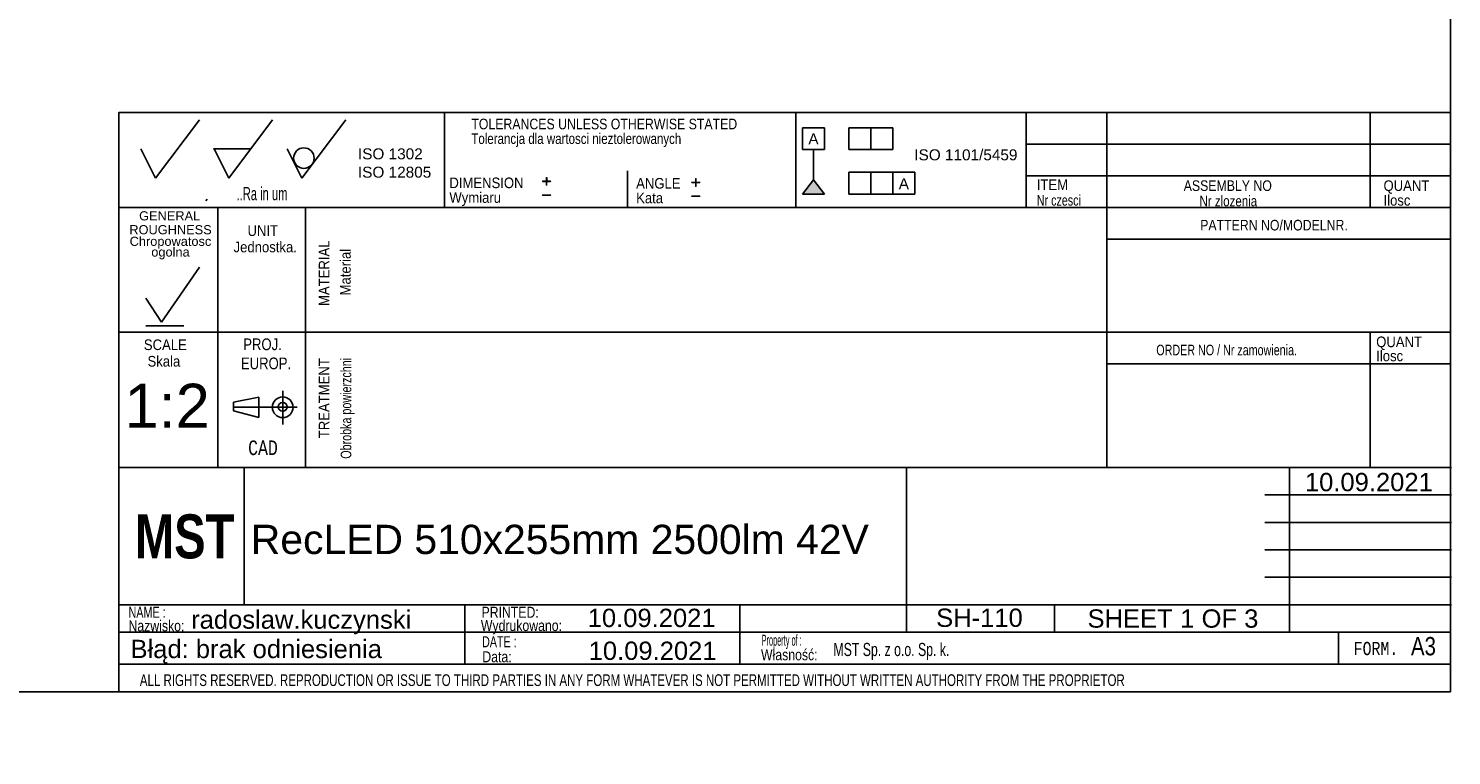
# Model space of a CAD drawing. Header units: millimetres. Extents: x 16 to 406, y 5 to 285.
# Tile 5 of 8: x 211 to 406, y 5 to 104. Entities that reach past the tile are written whole.
import ezdxf
from ezdxf.entities.mleader import LeaderData, LeaderLine
from ezdxf.enums import TextEntityAlignment as Align
from ezdxf.lldxf.tags import DXFTag
from ezdxf.math import Vec2, Vec3

# ---------------------------------------------------------------- set-up
doc = ezdxf.new("R2010")
doc.units = ezdxf.units.MM
doc.layers.add('10', color=7, linetype='Continuous')
doc.layers.add('Default', color=7, linetype='Continuous')
doc.styles.add('SEACAD_Arial', font='arial.ttf')
doc.styles.add('SEACAD_Lucida_Console', font='lucon.TTF', dxfattribs={"width": 0.8})
tags = doc.linetypes.add('CENTER2', pattern=[28.575, 19.05, -3.175, 3.175, -3.175]).pattern_tags.tags
tags[10:11] = [DXFTag(74, 4), DXFTag(75, 0), DXFTag(340, '0'), DXFTag(46, 0.0), DXFTag(50, 0.0), DXFTag(44, 0.0), DXFTag(45, 0.0)]
tags[8:9] = [DXFTag(74, 4), DXFTag(75, 0), DXFTag(340, '0'), DXFTag(46, 0.0), DXFTag(50, 0.0), DXFTag(44, 0.0), DXFTag(45, 0.0)]
tags[6:7] = [DXFTag(74, 4), DXFTag(75, 0), DXFTag(340, '0'), DXFTag(46, 0.0), DXFTag(50, 0.0), DXFTag(44, 0.0), DXFTag(45, 0.0)]
tags[4:5] = [DXFTag(74, 4), DXFTag(75, 0), DXFTag(340, '0'), DXFTag(46, 0.0), DXFTag(50, 0.0), DXFTag(44, 0.0), DXFTag(45, 0.0)]

# ---------------------------------------------------------------- blocks, each defined once
blk = doc.blocks.new('SEANNOT_GROUP22')
at = {"layer": 'Default', "color": 7, "linetype": 'Continuous', "style": 'SEACAD_Arial'}
blk.add_text('RecLED 510x255mm 2500lm 42V', height=4, dxfattribs=at).set_placement((241.68, 36.38), align=Align.TOP_LEFT)
blk = doc.blocks.new('SEANNOT_GROUP23')
at = {"layer": 'Default', "color": 7, "linetype": 'Continuous', "style": 'SEACAD_Arial'}
blk.add_text('radoslaw.kuczynski', height=2.5, dxfattribs=at).set_placement((233.53, 24.68), align=Align.TOP_LEFT)
blk = doc.blocks.new('SEANNOT_GROUP24')
at = {"layer": 'Default', "color": 7, "linetype": 'Continuous', "style": 'SEACAD_Arial'}
blk.add_text('SH-110', height=2.5, dxfattribs=at).set_placement((335.35, 24.93), align=Align.TOP_LEFT)
blk = doc.blocks.new('SEANNOT_GROUP25')
at = {"layer": 'Default', "color": 7, "linetype": 'Continuous', "style": 'SEACAD_Arial'}
blk.add_text('10.09.2021', height=2.5, dxfattribs=at).set_placement((287.86, 20.42), align=Align.TOP_LEFT)
blk = doc.blocks.new('SEANNOT_GROUP26')
at = {"layer": 'Default', "color": 7, "linetype": 'Continuous', "style": 'SEACAD_Arial'}
blk.add_text('1:2', height=6, dxfattribs=at).set_placement((224.43, 55.64), align=Align.TOP_LEFT)
blk = doc.blocks.new('_Dot')
at = {"color": 0, "linetype": 'ByBlock', "lineweight": -2}
blk.add_line((-0.5, 0), (-1, 0), dxfattribs=at)
at = {"color": 0, "linetype": 'ByBlock', "const_width": 0.5}
blk.add_lwpolyline([(-0.25, 0, 1), (0.25, 0, 1)], format="xyb", close=True, dxfattribs=at)
blk = doc.blocks.new('SEANNOT_GROUP28')
at = {"layer": 'Default', "color": 7, "linetype": 'Continuous', "style": 'SEACAD_Arial'}
blk.add_text('10.09.2021', height=2.5, dxfattribs=at).set_placement((287.73, 24.91), align=Align.TOP_LEFT)
blk = doc.blocks.new('SEANNOT_GROUP29')
at = {"layer": 'Default', "color": 7, "linetype": 'Continuous', "style": 'SEACAD_Arial'}
for s, p in [('SHEET ', (356.04, 24.82)), ('1', (368.7, 24.82)), (' OF ', (370.66, 24.82)), ('3', (377.45, 24.82))]:
    blk.add_text(s, height=2.5, dxfattribs=at).set_placement(p, align=Align.TOP_LEFT)
blk = doc.blocks.new('SEANNOT_GROUP30')
at = {"layer": 'Default', "color": 7, "linetype": 'Continuous', "style": 'SEACAD_Arial'}
blk.add_text('10.09.2021', height=2.5, dxfattribs=at).set_placement((385.75, 43.46), align=Align.TOP_LEFT)

msp = doc.modelspace()

# ---------------------------------------------------------------- hatches: boundary and pattern name
at = {"layer": 'Default', "linetype": 'Continuous'}
msp.add_hatch(color=7, dxfattribs=at).paths.add_polyline_path([(318.5887, 83.5055), (317.0887, 81.5206), (320.0887, 81.5206)])

# ---------------------------------------------------------------- linework, layer by layer
at = {"layer": '10', "color": 7, "linetype": 'Continuous'}
for p, q in [((228.6664, 83.7025), (234.6664, 91.7025)), ((238.6664, 83.7025), (244.6664, 91.7025)), ((248.6664, 83.7025), (254.6664, 91.7025)), ((268.1664, 92.7025), (268.1664, 79.7025)), ((316.1664, 92.7025), (316.1664, 79.7025)), ((347.6664, 92.7025), (347.6664, 79.7025)), ((358.6664, 92.7025), (358.6664, 44.2025)), ((394.6664, 92.7025), (394.6664, 79.7025)), ((226.6664, 87.7025), (228.6664, 83.7025)), ((236.6664, 87.7025), (241.6664, 87.7025)), ((236.6664, 87.7025), (238.6664, 83.7025)), ((246.6664, 87.7025), (248.6664, 83.7025)), ((405.6664, 88.3691), (347.6664, 88.3691)), ((293.1664, 84.7025), (293.1664, 79.7025)), ((405.6664, 84.0358), (347.6664, 84.0358)), ((235.541, 80.6292), (235.7172, 80.8353)), ((405.6664, 79.7025), (223.6664, 79.7025)), ((237.1664, 79.7025), (237.1664, 44.2025)), ((237.1664, 79.7025), (237.1664, 45.7025)), ((249.1664, 79.7025), (249.1664, 44.2025)), ((405.6664, 75.3691), (358.6664, 75.3691)), ((229.4692, 64.067), (234.6676, 71.572)), ((227.327, 67.3491), (229.4692, 64.067)), ((405.6664, 62.7025), (223.6664, 62.7025)), ((227.327, 63.5278), (232.5255, 63.5278)), ((394.6664, 62.7025), (394.6664, 44.2025)), ((405.6664, 58.3691), (358.6664, 58.3691)), ((246.0414, 54.6781), (246.0414, 50.0695)), ((246.0414, 54.6781), (246.0414, 50.0695)), ((239.3123, 53.1174), (242.7982, 53.8094)), ((239.3123, 51.9247), (239.3123, 53.1174)), ((242.7982, 53.8094), (242.7982, 51.0413)), ((242.7982, 51.0413), (239.3123, 51.9247)), ((331.2915, 44.2025), (223.6664, 44.2025)), ((331.1664, 44.2025), (223.6664, 44.2025)), ((240.7703, 25.5444), (240.7703, 44.2944)), ((380.2915, 44.2025), (405.7915, 44.2025)), ((383.6664, 21.7025), (383.6664, 44.2025)), ((380.2915, 40.4525), (405.7915, 40.4525)), ((380.2915, 36.7025), (405.7915, 36.7025)), ((380.2915, 32.9525), (405.7915, 32.9525)), ((380.2915, 29.2025), (405.7915, 29.2025)), ((223.6664, 25.4525), (405.7915, 25.4525)), ((270.9256, 25.4138), (270.9256, 17.2887)), ((308.5239, 25.4525), (308.5239, 17.3274)), ((351.5415, 25.4525), (351.5415, 21.7025)), ((223.6664, 21.7025), (380.2915, 21.7025)), ((390.3535, 21.7025), (390.3535, 17.3275)), ((223.6664, 17.3275), (405.6664, 17.3275))]:
    msp.add_line(p, q, dxfattribs=at)
at = {"layer": '10', "color": 7, "linetype": 'CENTER2'}
msp.add_line((239.3123, 52.4253), (248.0282, 52.4253), dxfattribs=at)
at = {"layer": '10', "color": 7, "linetype": 'Continuous'}
for points in [[(405.6664, 13.5775), (405.6664, 284.5775), (15.6664, 284.5775), (15.6664, 13.5775), (405.6664, 13.5775)], [(405.6664, 13.5775), (405.6664, 92.7025), (223.6664, 92.7025), (223.6664, 13.5775), (405.6664, 13.5775)], [(331.2915, 44.2025), (331.2915, 21.7025), (405.6664, 21.7025), (405.6664, 44.2025), (331.2915, 44.2025)]]:
    msp.add_lwpolyline(points, dxfattribs=at)
for centre, radius in [((248.9389, 86.4574), 1.4016), ((246.0414, 52.4254), 1.4146), ((246.0414, 52.4843), 0.6075)]:
    msp.add_circle(centre, radius, dxfattribs=at)
msp.add_point((236.6664, 87.7025), dxfattribs=at)
at = {"layer": 'Default', "color": 7, "linetype": 'Continuous'}
for p, q in [((317.0887, 87.6113), (317.0887, 90.6113)), ((317.0887, 90.6113), (320.0887, 90.6113)), ((320.0887, 90.6113), (320.0887, 87.6113)), ((323.4244, 87.6113), (323.4244, 90.6113)), ((323.4244, 90.6113), (329.4244, 90.6113)), ((326.4244, 90.6113), (326.4244, 87.6113)), ((329.4244, 90.6113), (329.4244, 87.6113)), ((320.0887, 87.6113), (317.0887, 87.6113)), ((318.5887, 83.5055), (318.5887, 87.6113)), ((329.4244, 87.6113), (323.4244, 87.6113)), ((323.4244, 81.5206), (323.4244, 84.5206)), ((323.4244, 84.5206), (332.4244, 84.5206)), ((326.4244, 84.5206), (326.4244, 81.5206)), ((329.4244, 81.5206), (329.4244, 84.5206)), ((332.4244, 84.5206), (332.4244, 81.5206)), ((317.0887, 81.5206), (318.5887, 83.5055)), ((318.5887, 83.5055), (320.0887, 81.5206)), ((320.0887, 81.5206), (317.0887, 81.5206)), ((332.4244, 81.5206), (323.4244, 81.5206))]:
    msp.add_line(p, q, dxfattribs=at)

# ---------------------------------------------------------------- block references
at = {"layer": 'Default'}
for name in ['SEANNOT_GROUP26', 'SEANNOT_GROUP30', 'SEANNOT_GROUP22', 'SEANNOT_GROUP23', 'SEANNOT_GROUP28', 'SEANNOT_GROUP24', 'SEANNOT_GROUP29', 'SEANNOT_GROUP25']:
    msp.add_blockref(name, (0, 0), dxfattribs=at)

# ---------------------------------------------------------------- texts
at = {"layer": '10', "attachment_point": 1}
for s, insert, char_height, width, style in [('{\\farial rounded mt|b0||i0||c0|p34;\\C7;\\H1.45000002;\\W0.83002;TOLERANCES UNLESS OTHERWISE STATED}', (271.823, 91.8398), 1.45, 38.614141, 'SEACAD_Arial'), ('{\\farial rounded mt|b0||i0||c0|p34;\\C7;\\H1.45000002;\\W0.77704;Tolerancja dla wartosci nieztolerowanych}', (271.823, 89.8398), 1.45, 36.029358, 'SEACAD_Arial'), ('{\\farial rounded mt|b0||i0||c0|p34;\\C7;\\H1.45000002;\\W0.883;DIMENSION}', (268.823, 83.801), 1.45, 10.15001, 'SEACAD_Arial'), ('{\\farial rounded mt|b0||i0||c0|p34;\\C7;\\H1.45000002;\\W0.883;ANGLE}', (294.3509, 83.7369), 1.45, 6.052184, 'SEACAD_Arial'), ('{\\farial rounded mt|b0||i0||c0|p34;\\C7;\\H1.8;\\W0.608;..Ra in um}', (239.7304, 82.5025), 1.8, 8.921749, 'SEACAD_Arial'), ('{\\farial rounded mt|b0||i0||c0|p34;\\C7;\\H1.45000002;\\W0.883;Wymiaru}', (268.823, 81.801), 1.45, 8.67569, 'SEACAD_Arial'), ('{\\farial rounded mt|b0||i0||c0|p34;\\C7;\\H1.45000002;\\W0.883;Kata}', (294.3509, 81.7369), 1.45, 5.07501, 'SEACAD_Arial'), ('{\\farial rounded mt|b0||i0||c0|p34;\\C7;\\H1.45000002;\\W0.883;ITEM}', (349.1061, 83.5453), 1.45, 4.255445, 'SEACAD_Arial'), ('{\\farial rounded mt|b0||i0||c0|p34;\\C7;\\H1.45000002;\\W0.83002;ASSEMBLY NO}', (369.1852, 83.4185), 1.45, 12.829358, 'SEACAD_Arial'), ('{\\farial rounded mt|b0||i0||c0|p34;\\C7;\\H1.45000002;\\W0.883;QUANT}', (396.4966, 83.4185), 1.45, 6.241314, 'SEACAD_Arial'), ('{\\farial rounded mt|b0||i0||c0|p34;\\C7;\\H1.45000002;\\W0.72406;Nr czesci }', (349.1061, 81.4185), 1.45, 7.78588, 'SEACAD_Arial'), ('{\\farial rounded mt|b0||i0||c0|p34;\\C7;\\H1.45000002;\\W0.77704;Nr zlozenia}', (371.3489, 81.3193), 1.45, 9.504276, 'SEACAD_Arial'), ('{\\farial rounded mt|b0||i0||c0|p34;\\C7;\\H1.45000002;\\W0.883;Ilosc}', (396.4966, 81.4185), 1.45, 6.934793, 'SEACAD_Arial'), ('{\\farial rounded mt|b0||i0||c0|p34;\\C7;\\H1.45000002;\\W0.83002;PATTERN NO/MODELNR.}', (371.4383, 78.0241), 1.45, 21.434793, 'SEACAD_Arial'), ('{\\farial rounded mt|b0||i0||c0|p34;\\C7;\\H1.45000002;\\W0.883;UNIT}', (241.2329, 77.2753), 1.45, 4.16088, 'SEACAD_Arial'), ('{\\farial rounded mt|b0||i0||c0|p34;\\C7;\\H1.45000002;\\W0.883;Jednostka.}', (239.3294, 75.0364), 1.45, 8.726285, 'SEACAD_Arial'), ('{\\farial rounded mt|b0||i0||c0|p34;\\C7;\\H1.45000002;\\W0.883;SCALE}', (227.0667, 61.6902), 1.45, 5.863054, 'SEACAD_Arial'), ('{\\farial rounded mt|b0||i0||c0|p34;\\C7;\\H1.60000002;\\W0.8;PROJ.}', (240.6541, 61.826), 1.6, 5.113054, 'SEACAD_Arial'), ('{\\farial rounded mt|b0||i0||c0|p34;\\C7;\\H1.45000002;\\W0.72406;ORDER NO / Nr zamowienia.}', (365.4383, 60.9698), 1.45, 25.030887, 'SEACAD_Arial'), ('{\\farial rounded mt|b0||i0||c0|p34;\\C7;\\H1.45000002;\\W0.883;QUANT}', (395.4966, 62.0852), 1.45, 6.241314, 'SEACAD_Arial'), ('{\\farial rounded mt|b0||i0||c0|p34;\\C7;\\H1.45000002;\\W0.883;Skala}', (227.5677, 59.4364), 1.45, 5.777229, 'SEACAD_Arial'), ('{\\farial rounded mt|b0||i0||c0|p34;\\C7;\\H1.60000002;\\W0.8;EUROP.}', (240.3364, 59.2199), 1.6, 6.643488, 'SEACAD_Arial'), ('{\\farial rounded mt|b0||i0||c0|p34;\\C7;\\H1.45000002;\\W0.883;Ilosc}', (395.4966, 60.1647), 1.45, 6.934793, 'SEACAD_Arial'), ('{\\fLucida Console|b0||i0||c0|p34;\\C7;\\H1.99999998;\\W0.8;CAD}', (241.316, 47.8953), 2, 4.533343, 'SEACAD_Lucida_Console'), ('{\\farial rounded mt|b0||i0||c0|p34;\\C7;\\H1.5;\\W0.704;NAME :}', (224.9675, 25.1761), 1.5, 5.576097, 'SEACAD_Arial'), ('{\\farial rounded mt|b0||i0||c0|p34;\\C7;\\H1.5;\\W0.8;Nazwisko:}', (224.9676, 23.329), 1.5, 7.678383, 'SEACAD_Arial'), ('{\\farial rounded mt|b0||i0||c0|p34;\\C7;\\H1.5;\\W0.8;Wydrukowano:}', (273.1279, 23.366), 1.5, 11.438653, 'SEACAD_Arial'), ('{\\farial rounded mt|b0||i0||c0|p34;\\C7;\\H1.5;\\W0.8;PRINTED:}', (273.2161, 25.1761), 1.5, 8.9879, 'SEACAD_Arial'), ('{\\farial rounded mt|b0||i0||c0|p34;\\C7;\\H1.5;\\W0.46208;Property of :}', (311.4969, 21.3579), 1.5, 8.869575, 'SEACAD_Arial'), ('{\\farial rounded mt|b0||i0||c0|p34;\\C7;\\H1.5;\\W0.704;DATE :}', (273.2821, 21.1484), 1.5, 5.217401, 'SEACAD_Arial'), ('{\\farial rounded mt|b0||i0||c0|p34;\\C7;\\H1.5;\\W0.8;Własność:}', (311.4137, 19.3737), 1.5, 10.891314, 'SEACAD_Arial'), ('{\\farial rounded mt|b0||i0||c0|p34;\\C7;\\H1.8;\\W0.667;MST Sp. z o.o. Sp. k.}', (321.3166, 20.2436), 1.8, 58.304358, 'SEACAD_Arial'), ('{\\fLucida Console|b0||i0||c0|p34;\\C7;\\H1.8;\\W0.8;FORM.}', (392.4164, 20.3775), 1.8, 6.80001, 'SEACAD_Lucida_Console'), ('{\\farial rounded mt|b0||i0||c0|p34;\\C7;\\H2.50000002;\\W0.8;A3}', (400.244, 21.0473), 2.5, 3.315227, 'SEACAD_Arial'), ('{\\farial rounded mt|b0||i0||c0|p34;\\C7;\\H1.5;\\W0.8;Data:}', (273.3248, 19.0982), 1.5, 6.195662, 'SEACAD_Arial'), ('{\\farial rounded mt|b0||i0||c0|p34;\\C7;\\H1.60000002;\\W0.704;ALL RIGHTS RESERVED. REPRODUCTION OR ISSUE TO THIRD PARTIES IN ANY FORM WHATEVER IS NOT PERMITTED WITHOUT WRITTEN AUTHORITY FROM THE PROPRIETOR}', (226.5139, 15.9553), 1.6, 148.000012, 'SEACAD_Arial')]:
    msp.add_mtext(s, dxfattribs=dict(at, insert=insert, char_height=char_height, width=width, style=style))
at = {"layer": '10', "char_height": 1.25, "attachment_point": 1}
for s, insert, width in [('{\\fArial|b0||i0||c0|p34;\\C7;\\H1.2499998;\\W1.;GENERAL}', (226.4186, 79.1957), 8.3424), ('{\\fArial|b0||i0||c0|p34;\\C7;\\H1.2499998;\\W1.;ROUGHNESS}', (225.0839, 77.3018), 11.222834)]:
    msp.add_mtext(s, dxfattribs=dict(at, insert=insert, width=width))
at = {"layer": '10', "insert": (230.7029, 74.1738), "char_height": 1.25, "width": 11.65265, "attachment_point": 5, "line_spacing_factor": 0.7}
msp.add_mtext('{\\fArial|b0||i0||c0|p34;\\C7;\\H1.24999998;\\W1.;Chropowatosc\\P}{\\fArial|b0||i0||c0|p34;\\C7;\\H1.24999998;\\W1.;ogolna}', dxfattribs=at)
at = {"layer": '10', "char_height": 1.45, "attachment_point": 1, "rotation": 89.999994, "style": 'SEACAD_Arial'}
for s, insert, width in [('{\\farial rounded mt|b0||i0||c0|p34;\\C7;\\H1.45000002;\\W0.883;MATERIAL}', (250.9679, 66.2608), 8.920662), ('{\\farial rounded mt|b0||i0||c0|p34;\\C7;\\H1.45000002;\\W0.883;Material}', (253.8878, 67.7032), 7.153155), ('{\\farial rounded mt|b0||i0||c0|p34;\\C7;\\H1.45000002;\\W0.72406;Obrobka powierzchni}', (253.9679, 45.3948), 17.047554), ('{\\farial rounded mt|b0||i0||c0|p34;\\C7;\\H1.45000002;\\W0.883;TREATMENT}', (250.9679, 48.1987), 10.87501)]:
    msp.add_mtext(s, dxfattribs=dict(at, insert=insert, width=width))
at = {"layer": 'Default'}
for s, insert, char_height, width, attachment_point in [('{\\fArial CE|b0||i0||c0|p34;\\C7;\\H1.5;\\W1.;A}', (318.5825, 89.835), 1.5, 1.402184, 2), ('{\\fArial|b0||i0||c0|p34;\\C7;\\H1.5;\\W1.;ISO 1302 \\P}{\\fArial|b0||i0||c0|p34;\\C7;\\H1.5;\\W1.;ISO 12805}', (256.3273, 87.7851), 1.5, 10.486332, 1), ('{\\fArial|b0||i0||c0|p34;\\C7;\\H1.5;\\W1.;ISO 1101/5459}', (339.4139, 87.6533), 1.5, 14.66134, 2), ('{\\fSolid Edge ISO|b0||i0||c0|p34;\\C7;\\H2.5;\\W1.;+\\P}', (281.2929, 84.7968), 2.5, 1.882447, 1), ('{\\fSolid Edge ISO|b0||i0||c0|p34;\\C7;\\H2.5;\\W1.;+\\P}', (301.686, 84.64), 2.5, 1.882447, 1), ('{\\fArial CE|b0||i0||c0|p34;\\C7;\\H1.5;\\W1.;A}', (330.9389, 83.7093), 1.5, 1.402184, 2), ('{\\fSolid Edge ISO|b0||i0||c0|p34;\\C7;\\H2.5;\\W1.;-\\P}', (281.2929, 82.9144), 2.5, 1.882447, 1), ('{\\fSolid Edge ISO|b0||i0||c0|p34;\\C7;\\H2.5;\\W1.;-\\P}', (301.686, 82.7575), 2.5, 1.882447, 1), ('{\\fImpact|b0||i0||c0|p34;\\C7;\\H6.;\\W1.;MST}', (225.8529, 37.789), 6, 14.453176, 1)]:
    msp.add_mtext(s, dxfattribs=dict(at, insert=insert, char_height=char_height, width=width, attachment_point=attachment_point))

# ---------------------------------------------------------------- leaders
at = {"layer": 'Default', "color": 7, "linetype": 'Continuous'}
ml = msp.add_multileader_mtext('Standard', dxfattribs=at)
ml.set_content('{\\pxsm0.9;\\fArial|b0||i0||c0|p34;\\W1.; Błąd: brak odniesienia\\P}', color=256)
ml.set_leader_properties()
ml.set_arrow_properties(name='DOT')
ml.build(insert=Vec2(0, 0))
ml.multileader.update_dxf_attribs({"leader_type": 0, "dogleg_length": 0, "arrow_head_size": 2.5})
ctx = ml.context
ctx.base_point, ctx.char_height, ctx.arrow_head_size, ctx.landing_gap_size = Vec3(222.2705, 19.0521), 2.5, 2.5, 0.875
ctx.mtext.insert = Vec3(224.2705, 20.6683)

doc.saveas('drawing.dxf')
